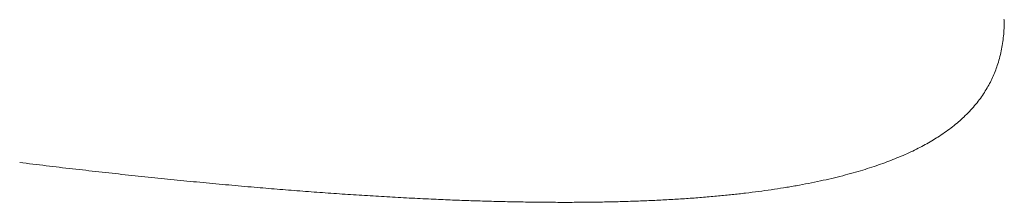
# Model space of a CAD drawing. Header units: millimetres. Extents: x 8 to 945, y 12 to 444.
# Tile 19 of 39: x 439.39 to 462.79, y 408.02 to 412.37. Entities that reach past the tile are written whole.
import ezdxf

# ---------------------------------------------------------------- set-up
doc = ezdxf.new("R2010")
doc.units = ezdxf.units.MM

msp = doc.modelspace()

# ---------------------------------------------------------------- linework, layer by layer
at = {"color": 7, "linetype": 'Continuous', "lineweight": 30}
msp.add_line((462.794, 412.369), (462.795, 412.374), dxfattribs=at)
at = {"color": 252, "linetype": 'Continuous', "lineweight": 0}
msp.add_open_spline([(439.387, 408.97), (439.596, 408.945), (440.015, 408.893), (440.642, 408.819), (441.269, 408.748), (441.895, 408.679), (442.516, 408.613), (443.133, 408.55), (443.745, 408.491), (444.356, 408.434), (444.943, 408.382), (445.507, 408.335), (446.047, 408.292), (446.586, 408.252), (447.122, 408.214), (447.655, 408.18), (448.185, 408.148), (448.713, 408.12), (449.21, 408.096), (449.678, 408.076), (450.116, 408.06), (450.551, 408.046), (450.982, 408.036), (451.409, 408.028), (451.824, 408.023), (452.227, 408.02), (452.617, 408.021), (453.002, 408.024), (453.383, 408.031), (453.766, 408.04), (454.15, 408.053), (454.535, 408.07), (454.913, 408.09), (455.283, 408.113), (455.646, 408.141), (455.993, 408.171), (456.326, 408.204), (456.644, 408.24), (456.954, 408.279), (457.256, 408.321), (457.555, 408.367), (457.851, 408.417), (458.142, 408.472), (458.423, 408.53), (458.694, 408.591), (458.954, 408.656), (459.199, 408.722), (459.43, 408.789), (459.647, 408.858), (459.855, 408.929), (460.053, 409.002), (460.247, 409.079), (460.436, 409.159), (460.618, 409.243), (460.791, 409.33), (460.954, 409.418), (461.109, 409.508), (461.264, 409.605), (461.417, 409.71), (461.567, 409.822), (461.706, 409.937), (461.84, 410.058), (461.969, 410.187), (462.091, 410.324), (462.201, 410.463), (462.3, 410.603), (462.387, 410.745), (462.465, 410.887), (462.532, 411.03), (462.591, 411.175), (462.644, 411.33), (462.691, 411.495), (462.731, 411.672), (462.76, 411.85), (462.781, 412.03), (462.792, 412.203), (462.794, 412.317), (462.794, 412.369)], degree=3, knots=[0, 0, 0, 0, 0.01572, 0.031439, 0.047157, 0.062875, 0.078593, 0.094031, 0.109469, 0.124908, 0.140346, 0.154131, 0.167915, 0.1817, 0.195483, 0.209267, 0.223049, 0.236832, 0.250614, 0.262307, 0.274001, 0.285695, 0.297391, 0.309087, 0.320784, 0.331812, 0.342842, 0.353871, 0.3649, 0.375928, 0.387624, 0.399319, 0.411013, 0.422706, 0.434399, 0.446091, 0.457116, 0.468141, 0.479167, 0.490193, 0.50122, 0.512916, 0.524612, 0.536308, 0.548003, 0.559697, 0.571392, 0.582418, 0.593445, 0.604471, 0.615498, 0.626526, 0.638222, 0.649918, 0.661615, 0.673311, 0.685008, 0.696704, 0.710488, 0.724272, 0.738056, 0.75184, 0.767558, 0.783277, 0.798996, 0.814715, 0.830435, 0.845873, 0.861311, 0.876749, 0.892187, 0.910566, 0.928944, 0.947323, 0.965702, 0.984081, 1, 1, 1, 1], dxfattribs=at)

doc.saveas('drawing.dxf')
